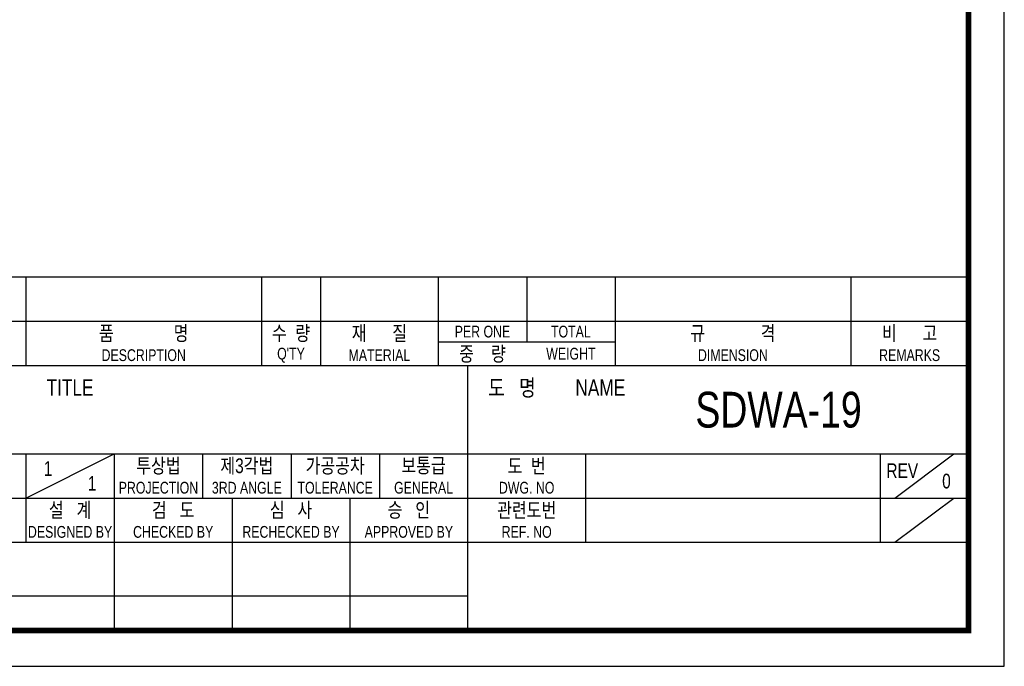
# Model space of a CAD drawing. Header units: millimetres. Extents: x 0 to 297, y 0 to 210.
# Tile 2 of 4: x 159 to 297, y 0 to 90. Entities that reach past the tile are written whole.
import ezdxf
from ezdxf.enums import TextEntityAlignment as Align

# ---------------------------------------------------------------- set-up
doc = ezdxf.new("R2010")
doc.units = ezdxf.units.MM
doc.header["$LTSCALE"] = 5
doc.layers.get('0').update_dxf_attribs({"linetype": 'CONTINUOUS'})
doc.layers.add('D', color=7, linetype='CONTINUOUS')
doc.styles.get("Standard").update_dxf_attribs({"font": 'Gulim.ttf', "width": 0.8, "height": 3})

msp = doc.modelspace()

# ---------------------------------------------------------------- linework, layer by layer
for p, q in [((292, 54.437), (147.8086, 54.437)), ((160.1679, 54.437), (160.1679, 42.0778)), ((193.1259, 54.437), (193.1259, 42.0778)), ((201.3654, 54.437), (201.3654, 42.0778)), ((217.8444, 54.437), (217.8444, 42.0778)), ((230.2037, 54.437), (230.2037, 45.3736)), ((242.563, 54.437), (242.563, 42.0778)), ((275.521, 54.437), (275.521, 42.0778)), ((147.8086, 48.2574), (292, 48.2574)), ((217.8444, 45.3736), (242.563, 45.3736)), ((147.8086, 42.0778), (292, 42.0778)), ((221.9642, 5), (221.9642, 42.0778)), ((147.8086, 29.7185), (292, 29.7185)), ((160.1679, 23.5389), (172.5271, 29.7185)), ((160.1679, 29.7185), (160.1679, 17.3593)), ((172.5271, 29.7185), (172.5271, 5)), ((184.8864, 29.7185), (184.8864, 23.5389)), ((197.2457, 29.7185), (197.2457, 23.5389)), ((209.6049, 29.7185), (209.6049, 23.5389)), ((238.4432, 29.7185), (238.4432, 17.3593)), ((279.6407, 29.7185), (279.6407, 17.3593)), ((281.7006, 23.5389), (289.9401, 29.7185)), ((147.8086, 23.5389), (221.9642, 23.5389)), ((189.0061, 23.5389), (189.0061, 5)), ((205.4852, 23.5389), (205.4852, 5)), ((221.9642, 23.5389), (292, 23.5389)), ((281.7006, 17.3593), (289.9401, 23.5389)), ((147.8086, 17.3593), (292, 17.3593)), ((147.8086, 9.8798), (221.9642, 9.8798))]:
    msp.add_line(p, q)
msp.add_lwpolyline([(297, 210), (0, 210), (0, 0), (297, 0)], close=True)
msp.add_lwpolyline([(292, 205, 0.8, 0.8, 0), (5, 205, 0.8, 0.8, 0), (5, 5, 0.8, 0.8, 0), (292, 5, 0.8, 0.8, 0)], format="xyseb", close=True)

# ---------------------------------------------------------------- texts
at = {"layer": 'D', "width": 0.8}
for s, height, p in [('품              명', 2.059877, (176.6469, 46.6095)), ('수  량', 2.05988, (197.2457, 46.6095)), ('재      질', 2.05988, (209.6049, 46.6095)), ('PER ONE', 1.6479, (224.0241, 46.8155)), ('TOTAL', 1.6479, (236.3833, 46.8155)), ('규             격', 2.059877, (259.042, 46.6095)), ('비      고', 2.05988, (283.7605, 46.6095)), ('DESCRIPTION', 1.647902, (176.6469, 43.5197)), ("Q'TY", 1.6479, (197.2457, 43.5197)), ('MATERIAL', 1.6479, (209.6049, 43.5197)), ('중    량', 2.05988, (224.0241, 43.7257)), ('WEIGHT', 1.6479, (236.3833, 43.7257)), ('DIMENSION', 1.6479, (259.042, 43.5197)), ('REMARKS', 1.6479, (283.7605, 43.5197)), ('TITLE', 2.30706, (166.3475, 38.988)), ('도   명', 2.30706, (228.1438, 38.988)), ('NAME', 2.30706, (240.5031, 38.988)), ('SDWA-19', 5, (265.4275, 35.8982)), ('1', 2.0599, (163.2577, 27.6586)), ('투상법', 2.05988, (178.7068, 28.0706)), ('제3각법', 2.05988, (191.066, 28.0706)), ('가공공차', 2.05988, (203.4253, 28.0706)), ('보통급', 2.05988, (215.7845, 28.0706)), ('도  번', 2.05988, (230.2037, 28.0706)), ('REV', 2.05988, (282.7306, 27.3497)), ('1', 2.0599, (169.4373, 25.5988)), ('0', 2.0599, (288.9102, 25.9078)), ('PROJECTION', 1.6479, (178.7068, 24.9808)), ('3RD ANGLE', 1.6479, (191.066, 24.9808)), ('TOLERANCE', 1.6479, (203.4253, 24.9808)), ('GENERAL', 1.6479, (215.7845, 24.9808)), ('DWG. NO', 1.6479, (230.2037, 24.9808)), ('설   계', 2.05988, (166.3475, 21.891)), ('검   도', 2.05988, (180.7666, 21.891)), ('심   사', 2.05988, (197.2457, 21.891)), ('승   인', 2.05988, (213.7247, 21.891)), ('관련도번', 2.05988, (230.2037, 21.891)), ('REF. NO', 1.6479, (230.2037, 18.8012))]:
    msp.add_text(s, height=height, dxfattribs=at).set_placement(p, align=Align.MIDDLE)
for s, height, p in [('DESIGNED BY', 1.647902, (166.3475, 17.9772)), ('CHECKED BY', 1.6479, (180.7666, 17.9772)), ('RECHECKED BY', 1.647902, (197.2457, 17.9772)), ('APPROVED BY', 1.647902, (213.7247, 17.9772))]:
    msp.add_text(s, height=height, dxfattribs=at).set_placement(p, align=Align.CENTER)

doc.saveas('drawing.dxf')
